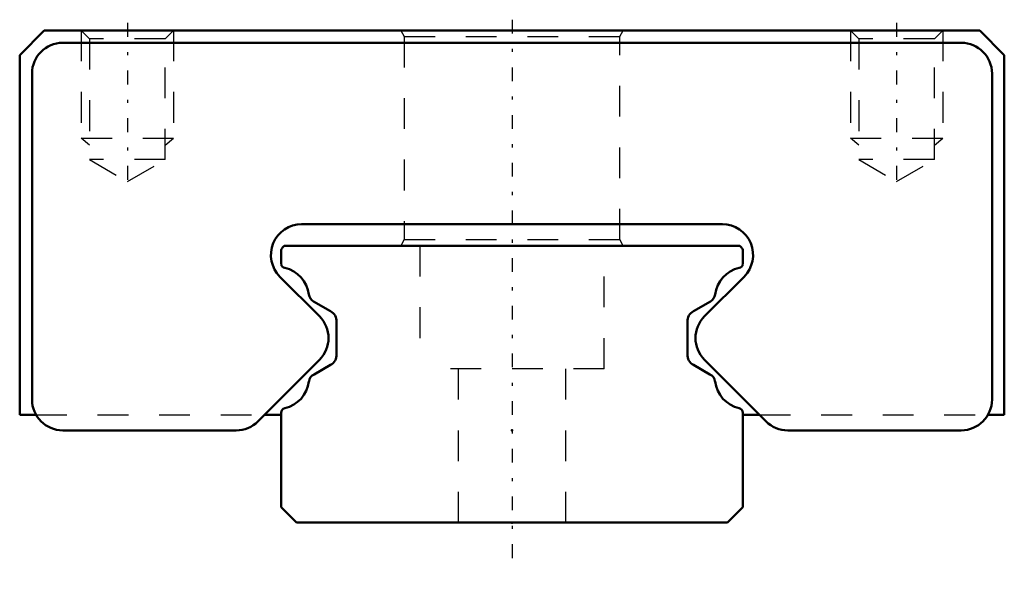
# Model space of a CAD drawing. Header units: millimetres. Extents: x -16 to 16, y -1.5 to 16.4.
import ezdxf

# ---------------------------------------------------------------- set-up
doc = ezdxf.new("R2010")
doc.units = ezdxf.units.MM
doc.linetypes.add('Center', pattern=[1.5, 0.45, -0.5, 0.05, -0.5])
doc.linetypes.add('Dashed', pattern=[2, 1, -1])
for name, color, linetype, lineweight in [('2d ConnectionPoints', 7, 'Continuous', 50), ('AM_0', 7, 'Continuous', 50), ('AM_5', 3, 'Continuous', 25), ('AM_7', 7, 'Center', 25), ('AM_9', 6, 'Dashed', 25)]:
    doc.layers.add(name, color=color, linetype=linetype, lineweight=lineweight)

# ---------------------------------------------------------------- blocks, each defined once
blk = doc.blocks.new('1_Slider__EPF15_M_15_11_0_in_EPF15M34_110LM_G15_0_26_75_1_2')
at = {"layer": 'AM_0'}
for p, q in [((-15.2, 16), (-16, 15.2)), ((15.2, 16), (-15.2, 16)), ((16, 15.2), (15.2, 16)), ((14.6, 15.6), (-14.6, 15.6)), ((-16, 15.2), (-16, 3.5)), ((16, 3.5), (16, 15.2)), ((-15.6, 14.6), (-15.6, 4)), ((15.6, 4), (15.6, 14.6)), ((-6.836, 9.7), (6.836, 9.7)), ((-6.257, 6.707), (-7.543, 7.993)), ((7.543, 7.993), (6.257, 6.707)), ((-8.257, 3.293), (-6.257, 5.293)), ((6.257, 5.293), (8.257, 3.293)), ((-16, 3.5), (-15.466, 3.5)), ((-8.05, 3.5), (-7.5, 3.5)), ((7.5, 3.5), (8.05, 3.5)), ((15.466, 3.5), (16, 3.5)), ((-14.6, 3), (-8.964, 3)), ((8.964, 3), (14.6, 3))]:
    blk.add_line(p, q, dxfattribs=at)
for centre, start, end in [((-14.6, 14.6), 90, 180), ((14.6, 14.6), 360, 90), ((-6.836, 8.7), 90, 225), ((6.836, 8.7), 315, 90), ((-6.964, 6), 315, 45), ((6.964, 6), 135, 225), ((-14.6, 4), 180, 270), ((14.6, 4), 270, 360), ((-8.964, 4), 270, 315), ((8.964, 4), 225, 270)]:
    blk.add_arc(centre, 1, start, end, dxfattribs=at)
at = {"layer": 'AM_5', "linetype": 'Dashed'}
for p, q in [((-14, 16), (-14, 12.5)), ((-11, 16), (-11, 12.5)), ((11, 16), (11, 12.5)), ((14, 16), (14, 12.5)), ((-13.729, 12.266), (-14, 12.5)), ((-14, 12.5), (-11, 12.5)), ((-11.271, 12.266), (-11, 12.5)), ((11.271, 12.266), (11, 12.5)), ((11, 12.5), (14, 12.5)), ((13.729, 12.266), (14, 12.5))]:
    blk.add_line(p, q, dxfattribs=at)
at = {"layer": 'AM_7'}
for p, q in [((-12.5, 16.245), (-12.5, 10.845)), ((12.5, 16.245), (12.5, 10.845))]:
    blk.add_line(p, q, dxfattribs=at)
at = {"layer": 'AM_9'}
for p, q in [((-14, 16), (-13.729, 15.729)), ((-11.271, 15.729), (-11, 16)), ((-3.615, 16), (-3.5, 15.8)), ((3.5, 15.8), (3.615, 16)), ((11, 16), (11.271, 15.729)), ((13.729, 15.729), (14, 16)), ((-13.729, 15.729), (-13.729, 11.8)), ((-11.271, 15.729), (-13.729, 15.729)), ((-11.271, 11.8), (-11.271, 15.729)), ((-3.5, 15.8), (-3.5, 9.2)), ((-3.5, 15.8), (3.5, 15.8)), ((3.5, 9.2), (3.5, 15.8)), ((11.271, 15.729), (11.271, 11.8)), ((13.729, 15.729), (11.271, 15.729)), ((13.729, 11.8), (13.729, 15.729)), ((-11.271, 11.8), (-13.729, 11.8)), ((-13.729, 11.8), (-12.5, 11.09)), ((-12.5, 11.09), (-11.271, 11.8)), ((11.271, 11.8), (12.5, 11.09)), ((13.729, 11.8), (11.271, 11.8)), ((12.5, 11.09), (13.729, 11.8)), ((-3.5, 9.2), (-3.615, 9)), ((-3.5, 9.2), (3.5, 9.2)), ((3.615, 9), (3.5, 9.2)), ((-15.466, 3.5), (-8.05, 3.5)), ((8.05, 3.5), (15.466, 3.5))]:
    blk.add_line(p, q, dxfattribs=at)
blk = doc.blocks.new('2_EPF15_M11015_R_Track_0_in_EPF15M34_110LM_G15_0_26_75_1_2')
at = {"layer": 'AM_0'}
for p, q in [((-7.4, 9), (-7.456, 8.944)), ((7.4, 9), (-7.4, 9)), ((7.456, 8.944), (7.4, 9)), ((-7.5, 8.838), (-7.5, 8.397)), ((7.5, 8.397), (7.5, 8.838)), ((-6.451, 7.193), (-5.9, 6.875)), ((5.9, 6.875), (6.451, 7.193)), ((-5.7, 6.529), (-5.7, 5.471)), ((5.7, 5.471), (5.7, 6.529)), ((-5.9, 5.125), (-6.43, 4.819)), ((6.43, 4.819), (5.9, 5.125)), ((-7.5, 3.571), (-7.5, 0.5)), ((7.5, 0.5), (7.5, 3.571)), ((-7.5, 0.5), (-7, 0)), ((7, 0), (7.5, 0.5)), ((-7, 0), (7, 0))]:
    blk.add_line(p, q, dxfattribs=at)
for centre, radius, start, end in [((-7.351, 8.838), 0.149, 135.003, 179.9999), ((7.35, 8.838), 0.15, 0, 44.9971), ((-7.371, 8.412), 0.13, 186.8035, 263.7785), ((7.371, 8.412), 0.13, 276.2215, 353.1965), ((-7.615, 7.284), 1.025, 7.2108, 77.0485), ((7.615, 7.284), 1.025, 102.9515, 172.7892), ((-6.301, 7.453), 0.3, 187.7831, 239.9994), ((6.301, 7.453), 0.3, 300.0006, 352.2169), ((-6.089, 6.536), 0.389, 359.0388, 60.9622), ((6.089, 6.536), 0.389, 119.0378, 180.9612), ((-6.088, 5.464), 0.388, 298.9386, 1.0625), ((6.088, 5.464), 0.388, 178.9375, 241.0614), ((-6.312, 4.557), 0.287, 114.164, 173.8299), ((6.312, 4.557), 0.287, 6.1701, 65.836), ((-7.621, 4.722), 1.032, 283.2211, 352.5195), ((7.621, 4.722), 1.032, 187.4805, 256.7789), ((-7.354, 3.575), 0.146, 102.163, 181.3556), ((7.35, 3.571), 0.15, 360, 76.4804)]:
    blk.add_arc(centre, radius, start, end, dxfattribs=at)
at = {"layer": 'AM_7'}
blk.add_line((0, 16.35), (0, -1.55), dxfattribs=at)
at = {"layer": 'AM_9'}
for p, q in [((-3, 9), (-3, 5)), ((3, 5), (3, 9)), ((3, 5), (-3, 5)), ((-1.75, 5), (-1.75, 0)), ((1.75, 0), (1.75, 5))]:
    blk.add_line(p, q, dxfattribs=at)

msp = doc.modelspace()

# ---------------------------------------------------------------- linework, layer by layer
at = {"layer": '2d ConnectionPoints'}
for p in [(0, 3), (0, 0), (0, 0)]:
    msp.add_point(p, dxfattribs=at)

# ---------------------------------------------------------------- block references
for name in ['2_EPF15_M11015_R_Track_0_in_EPF15M34_110LM_G15_0_26_75_1_2', '1_Slider__EPF15_M_15_11_0_in_EPF15M34_110LM_G15_0_26_75_1_2']:
    msp.add_blockref(name, (0, 0))

doc.saveas('drawing.dxf')
